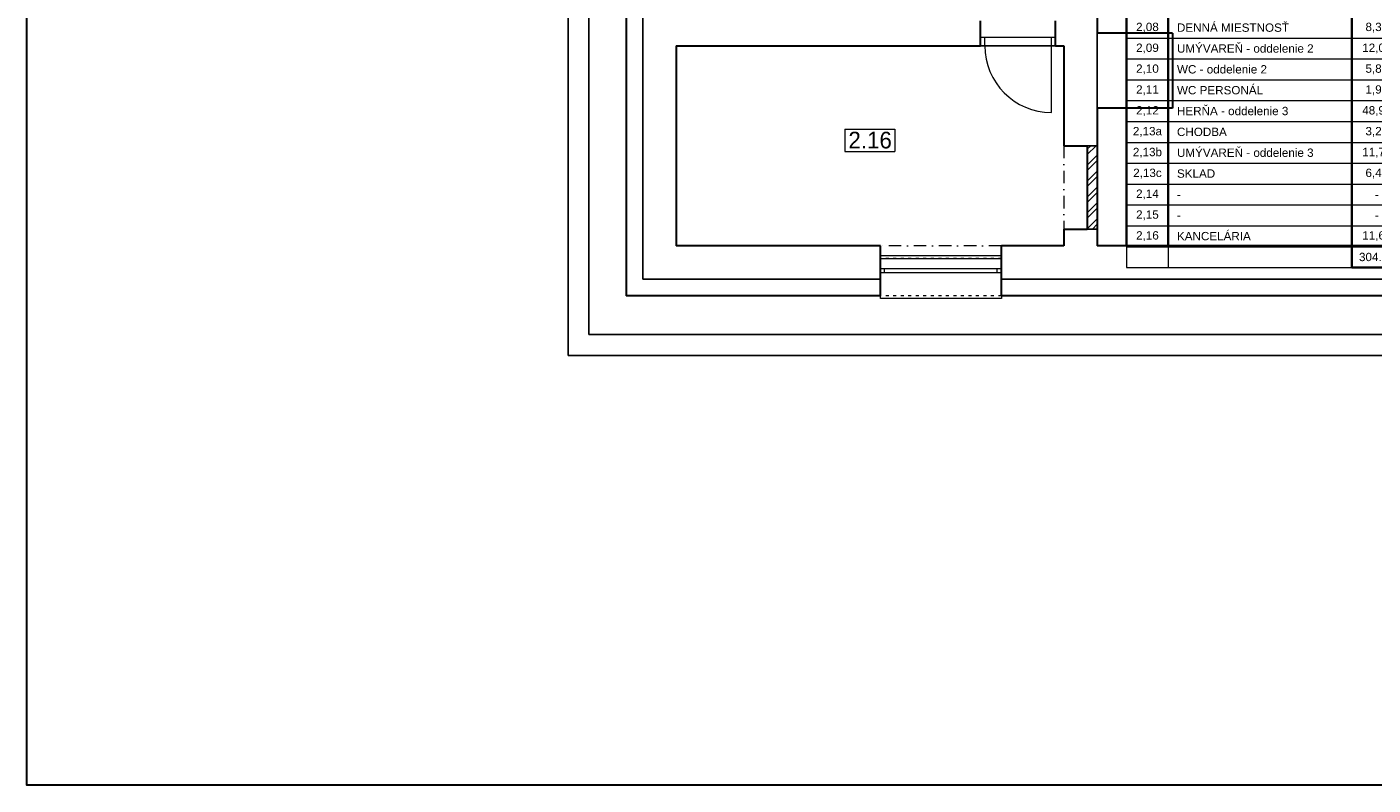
# Model space of a CAD drawing. Header units: millimetres. Extents: x -1674 to 107018, y 6909 to 78196.
# Tile 14 of 24: x 53310 to 69449, y 10857 to 19948. Entities that reach past the tile are written whole.
import ezdxf

# ---------------------------------------------------------------- set-up
doc = ezdxf.new("R2010")
doc.units = ezdxf.units.MM
doc.linetypes.add('ACAD_ISO03W100', pattern=[30, 12, -18])
doc.linetypes.add('ČERCHOVANÁ', pattern=[1, 0.5, -0.25, 0, -0.25])
doc.layers.add('- pomocna', color=232, linetype='Continuous', lineweight=0, plot=False)
for name, color, linetype, lineweight in [('H popisky', 8, 'Continuous', 25), ('H stavba', 82, 'Continuous', 30), ('Lines_Číslo_pera__99', 7, 'Continuous', 0), ('otvor', 163, 'Continuous', 5), ('ramik', 61, 'Continuous', 25), ('Tbč stavba', 4, 'ČERCHOVANÁ', 0), ('Tč stavba', 7, 'ACAD_ISO03W100', 5), ('VT šrafy', 253, 'Continuous', 9)]:
    doc.layers.add(name, color=color, linetype=linetype, lineweight=lineweight)
doc.styles.add('MtXpl_TechnicLite', font='txt')
doc.styles.get("Standard").update_dxf_attribs({"font": 'arial.ttf'})

# ---------------------------------------------------------------- blocks, each defined once
blk = doc.blocks.new('*U414')
at = {"layer": 'ramik'}
blk.add_line((-420, 5), (-420, 0), dxfattribs=at)
for points in [[(-420, 0), (0, 0), (0, 297), (-420, 297)], [(-415, 5), (-5, 5), (-5, 292), (-415, 292)]]:
    blk.add_lwpolyline(points, close=True, dxfattribs=at)
blk = doc.blocks.new('A$Cf90d3635')
at = {"layer": 'Lines_Číslo_pera__99', "color": 8, "linetype": 'Continuous', "lineweight": 0}
for p, q in [((0, 5750), (3300, 5750)), ((0, 5750), (0, 5450)), ((3300, 5750), (3300, 5450)), ((0, 5050), (0, 5000)), ((0, 250), (0, 0)), ((500, 250), (500, 0)), ((0, 0), (2700, 0))]:
    blk.add_line(p, q, dxfattribs=at)
at = {"layer": 'Lines_Číslo_pera__99', "linetype": 'Continuous', "lineweight": 35}
for p, q in [((0, 5450), (500, 5450)), ((0, 5450), (0, 5050)), ((500, 5450), (500, 5050)), ((2700, 5450), (2700, 5050)), ((3300, 5450), (3300, 5050)), ((0, 5050), (3300, 5050)), ((0, 5000), (500, 5000)), ((0, 5000), (0, 250)), ((500, 5000), (500, 250)), ((2700, 5000), (2700, 0)), ((3300, 5000), (3300, 0)), ((0, 250), (3300, 250)), ((2700, 0), (3300, 0))]:
    blk.add_line(p, q, dxfattribs=at)
at = {"layer": 'Lines_Číslo_pera__99', "linetype": 'Continuous'}
for p, q in [((500, 5450), (3300, 5450)), ((2700, 5200), (3300, 5200)), ((500, 5000), (3300, 5000)), ((0, 4750), (3300, 4750)), ((0, 4500), (3300, 4500)), ((0, 4250), (3300, 4250)), ((0, 4000), (3300, 4000)), ((0, 3750), (3300, 3750)), ((0, 3500), (3300, 3500)), ((0, 3250), (3300, 3250)), ((0, 3000), (3300, 3000)), ((0, 2750), (3300, 2750)), ((0, 2500), (3300, 2500)), ((0, 2250), (3300, 2250)), ((0, 2000), (3300, 2000)), ((0, 1750), (3300, 1750)), ((0, 1500), (3300, 1500)), ((0, 1250), (3300, 1250)), ((0, 1000), (3300, 1000)), ((0, 750), (3300, 750)), ((0, 500), (3300, 500))]:
    blk.add_line(p, q, dxfattribs=at)
for s, insert, char_height, width, attachment_point in [('LEGENDA MIESTNOSTÍ 2.NP', (1.5, 5600), 150, 8951.501, 4), ('{\\fArial|b0|i0|c238|p34;\\C256;NÁZOV MIESTNOSTÍ}', (1600, 5250), 100, 2197, 5), ('{\\fArial|b0|i0|c238|p34;\\C256;PLOCHA}', (3000, 5325), 100, 597, 5), ('{\\fArial|b0|i0|c238|p34;\\C256;Č.M.}', (250, 5250), 100, 497, 5), ('{\\fArial|b0|i0|c238|p34;\\C256;/m²/}', (3000, 5125), 100, 597, 5), ('{\\C256;2,01}', (250, 4875), 100, 497, 5), ('{\\fArial Narrow|b0|i0|c238|p34;\\C256;  \\fArial|b0|i0|c238|p34; SCHODISKO}', (501.5, 4875), 100, 2197, 4), ('{\\C256;20,13}', (3000, 4875), 100, 597, 5), ('{\\C256;2,02}', (250, 4625), 100, 497, 5), ('{\\fArial Narrow|b0|i0|c238|p34;\\C256;  \\fArial|b0|i0|c238|p34; CHODBA}', (501.5, 4625), 100, 2197, 4), ('{\\C256;27,34}', (3000, 4625), 100, 597, 5), ('{\\C256;2,03}', (250, 4375), 100, 497, 5), ('{\\fArial Narrow|b0|i0|c238|p34;\\C256;  \\fArial|b0|i0|c238|p34; }HERŇA{\\C256; - oddelenie 2}', (501.5, 4375), 100, 2197, 4), ('{\\C256;63,65}', (3000, 4375), 100, 597, 5), ('{\\C256;2,04a}', (250, 4125), 100, 497, 5), ('{\\fArial Narrow|b0|i0|c238|p34;\\C256;  \\fArial|b0|i0|c238|p34; IZOLAČKA}', (501.5, 4125), 100, 2197, 4), ('{\\C256;13,34}', (3000, 4125), 100, 597, 5), ('{\\C256;2,04b}', (250, 3875), 100, 497, 5), ('{\\fArial Narrow|b0|i0|c238|p34;\\C256;  \\fArial|b0|i0|c238|p34; HYGIENICKÁ BUNKA - imobilný}', (501.5, 3875), 100, 2197, 4), ('{\\C256;2,24}', (3000, 3875), 100, 597, 5), ('{\\C256;2,05}', (250, 3625), 100, 497, 5), ('{\\fArial Narrow|b0|i0|c238|p34;\\C256;  \\fArial|b0|i0|c238|p34; SPÁLŇA - oddelenie 1 }', (501.5, 3625), 100, 2197, 4), ('{\\C256;26,92}', (3000, 3625), 100, 597, 5), ('{\\C256;2,06}', (250, 3375), 100, 497, 5), ('{\\fArial Narrow|b0|i0|c238|p34;\\C256;  \\fArial|b0|i0|c238|p34; SPÁLŇA - oddelenie 2, 3 }', (501.5, 3375), 100, 2197, 4), ('{\\C256;40,80}', (3000, 3375), 100, 597, 5), ('{\\C256;2,07}', (250, 3125), 100, 497, 5), ('   -', (501.5, 3125), 100, 2197, 4), ('-', (3000, 3125), 100, 597, 5), ('{\\C256;2,08}', (250, 2875), 100, 497, 5), ('{\\fArial Narrow|b0|i0|c238|p34;\\C256;  \\fArial|b0|i0|c238|p34; DENNÁ MIESTNOSŤ\\Ftxt|c238; }', (501.5, 2875), 100, 2197, 4), ('{\\C256;8,37}', (3000, 2875), 100, 597, 5), ('{\\C256;2,09}', (250, 2625), 100, 497, 5), ('{\\fArial Narrow|b0|i0|c238|p34;\\C256;  \\fArial|b0|i0|c238|p34; UMÝVAREŇ - oddelenie 2 }', (501.5, 2625), 100, 2197, 4), ('{\\C256;12,06}', (3000, 2625), 100, 597, 5), ('{\\C256;2,10}', (250, 2375), 100, 497, 5), ('{\\fArial Narrow|b0|i0|c238|p34;\\C256;  \\fArial|b0|i0|c238|p34; WC - oddelenie 2 }', (501.5, 2375), 100, 2197, 4), ('{\\C256;5,89}', (3000, 2375), 100, 597, 5), ('{\\C256;2,11}', (250, 2125), 100, 497, 5), ('{\\fArial Narrow|b0|i0|c238|p34;\\C256;  \\fArial|b0|i0|c238|p34; WC PERSONÁL }', (501.5, 2125), 100, 2197, 4), ('{\\C256;1,92}', (3000, 2125), 100, 597, 5), ('{\\fArial Narrow|b0|i0|c238|p34;\\C256;  \\fArial|b0|i0|c238|p34; }HERŇA {\\C256;- oddelenie 3}', (501.5, 1875), 100, 2197, 4), ('{\\C256;2,12}', (250, 1875), 100, 497, 5), ('{\\C256;48,91}', (3000, 1875), 100, 597, 5), ('{\\C256;2,13a}', (250, 1625), 100, 497, 5), ('{\\fArial Narrow|b0|i0|c238|p34;\\C256;  \\fArial|b0|i0|c238|p34; CHODBA}', (501.5, 1625), 100, 2197, 4), ('{\\C256;3,22}', (3000, 1625), 100, 597, 5), ('{\\fArial Narrow|b0|i0|c238|p34;\\C256;  \\fArial|b0|i0|c238|p34; UMÝVAREŇ - oddelenie 3}', (501.5, 1375), 100, 2197, 4), ('{\\C256;2,13b}', (250, 1375), 100, 497, 5), ('{\\C256;11,74}', (3000, 1375), 100, 597, 5), ('{\\C256;2,13c}', (250, 1125), 100, 497, 5), ('{\\fArial Narrow|b0|i0|c238|p34;\\C256;  \\fArial|b0|i0|c238|p34; SKLAD}', (501.5, 1125), 100, 2197, 4), ('{\\C256;6,45}', (3000, 1125), 100, 597, 5), ('{\\C256;2,14}', (250, 875), 100, 497, 5), ('{\\fArial Narrow|b0|i0|c238|p34;\\C256;  \\fArial|b0|i0|c238|p34; -}', (501.5, 875), 100, 2197, 4), ('{\\C256;-}', (3000, 875), 100, 597, 5), ('{\\C256;2,15}', (250, 625), 100, 497, 5), ('{\\fArial Narrow|b0|i0|c238|p34;\\C256;  \\fArial|b0|i0|c238|p34; -}', (501.5, 625), 100, 2197, 4), ('{\\C256;-}', (3000, 625), 100, 597, 5), ('{\\C256;2,16}', (250, 375), 100, 497, 5), ('{\\fArial Narrow|b0|i0|c238|p34;\\C256;  \\fArial|b0|i0|c238|p34; KANCELÁRIA}', (501.5, 375), 100, 2197, 4), ('{\\C256;11,65}', (3000, 375), 100, 597, 5), ('304.63', (3000, 125), 100, 597, 5)]:
    blk.add_mtext(s, dxfattribs=dict(at, insert=insert, char_height=char_height, width=width, attachment_point=attachment_point))
blk = doc.blocks.new('2np-novypdklad')
at = {"layer": '- pomocna', "color": 8}
for p, q in [((10582, 11671), (10582, 8171)), ((10582, 8171), (11482, 8171)), ((11482, 8171), (11482, 7271)), ((5532, 8021), (5532, 5621)), ((10182, 8021), (5532, 8021)), ((10182, 6821), (10182, 8021)), ((11482, 7271), (10582, 7271)), ((10582, 7271), (10582, 5621)), ((10462, 6821), (10182, 6821)), ((10462, 5821), (10462, 6821)), ((10182, 5621), (10182, 5821)), ((10182, 5821), (10462, 5821)), ((5532, 5621), (7982, 5621)), ((7982, 5621), (7982, 5471)), ((9432, 5471), (9432, 5621)), ((9432, 5621), (10182, 5621)), ((10582, 5621), (15582, 5621)), ((7982, 5471), (9432, 5471))]:
    blk.add_line(p, q, dxfattribs=at)
at = {"color": 8, "linetype": 'Continuous'}
for p, q in [((5132, 8521), (5132, 5221)), ((7982, 5221), (5132, 5221)), ((15982, 5221), (9432, 5221))]:
    blk.add_line(p, q, dxfattribs=at)
at = {"color": 8}
for p, q in [((10582, 8171), (10582, 7271)), ((10462, 6821), (10582, 6821)), ((10462, 5821), (10582, 5821))]:
    blk.add_line(p, q, dxfattribs=at)
at = {"layer": 'H popisky', "color": 8, "lineweight": 0}
for p, q in [((7556, 7022), (8156, 7022)), ((7556, 7022), (7556, 6752)), ((8156, 7022), (8156, 6752)), ((7556, 6752), (8156, 6752))]:
    blk.add_line(p, q, dxfattribs=at)
at = {"layer": 'H stavba', "color": 8}
for p, q in [((10582, 11671), (10582, 8171)), ((4932, 8521), (4932, 5021)), ((9182, 8021), (9182, 8321)), ((10082, 8021), (10082, 8321)), ((11482, 8171), (10582, 8171)), ((11482, 8171), (11482, 7271)), ((5532, 8021), (5532, 5621)), ((5532, 8021), (9182, 8021)), ((10082, 8021), (10182, 8021)), ((10182, 8021), (10182, 6821)), ((11482, 7271), (10582, 7271)), ((10582, 7271), (10582, 5621)), ((10182, 6821), (10462, 6821)), ((10462, 6821), (10462, 5821)), ((10182, 5821), (10182, 5621)), ((10182, 5821), (10462, 5821)), ((7982, 5621), (5532, 5621)), ((7982, 5021), (7982, 5621)), ((10182, 5621), (9432, 5621)), ((9432, 5021), (9432, 5621)), ((15582, 5621), (10582, 5621)), ((7982, 5021), (4932, 5021)), ((16182, 5021), (9432, 5021))]:
    blk.add_line(p, q, dxfattribs=at)
at = {"layer": 'otvor', "color": 8}
for p, q in [((10082, 8121), (9182, 8121)), ((9232, 8021), (9232, 8121)), ((10032, 7221), (10032, 8121)), ((9182, 8021), (10082, 8021)), ((9432, 5501), (7982, 5501)), ((7982, 5351), (9432, 5351)), ((8032, 5301), (8032, 5351)), ((9382, 5301), (9382, 5351)), ((7982, 5301), (9432, 5301)), ((7982, 4991), (7982, 5021)), ((9432, 5021), (9432, 4991)), ((9432, 4991), (7982, 4991))]:
    blk.add_line(p, q, dxfattribs=at)
blk.add_arc((10032, 8021), 800, 180, 270, dxfattribs=at)
at = {"layer": 'Tbč stavba', "color": 8, "ltscale": 300}
for p, q in [((10182, 6821), (10182, 5821)), ((9432, 5621), (7982, 5621))]:
    blk.add_line(p, q, dxfattribs=at)
at = {"layer": 'Tč stavba', "color": 8, "ltscale": 3}
for p, q in [((9432, 5471), (7982, 5471)), ((9432, 5021), (7982, 5021))]:
    blk.add_line(p, q, dxfattribs=at)
at = {"layer": 'VT šrafy', "color": 8, "linetype": 'Continuous'}
for p, q in [((10462, 6779), (10504, 6821)), ((10462, 6715), (10568, 6821)), ((10462, 6588), (10582, 6708)), ((10462, 6524), (10582, 6644)), ((10462, 6397), (10582, 6517)), ((10462, 6333), (10582, 6453)), ((10462, 6206), (10582, 6326)), ((10462, 6142), (10582, 6262)), ((10462, 6015), (10582, 6135)), ((10462, 5951), (10582, 6071)), ((10462, 5824), (10582, 5944)), ((10523, 5821), (10582, 5881))]:
    blk.add_line(p, q, dxfattribs=at)
at = {"layer": 'H popisky', "color": 8, "style": 'MtXpl_TechnicLite'}
blk.add_text('2.16', height=200, rotation=360, dxfattribs=at).set_placement((7598, 6789))

msp = doc.modelspace()

# ---------------------------------------------------------------- linework, layer by layer
at = {"color": 4, "lineweight": 30}
msp.add_lwpolyline([(53310, 78196), (107018, 78196), (107018, 10857), (53310, 10857)], close=True, dxfattribs=at)

# ---------------------------------------------------------------- block references
for name, p in [('2np-novypdklad', (55561, 11702)), ('A$Cf90d3635', (66494, 17064))]:
    msp.add_blockref(name, p)
at = {"layer": 'ramik', "xscale": 49.99999999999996, "yscale": 49.99999999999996, "zscale": 49.99999999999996}
msp.add_blockref('*U414', (80797, 16010), dxfattribs=at)

doc.saveas('drawing.dxf')
